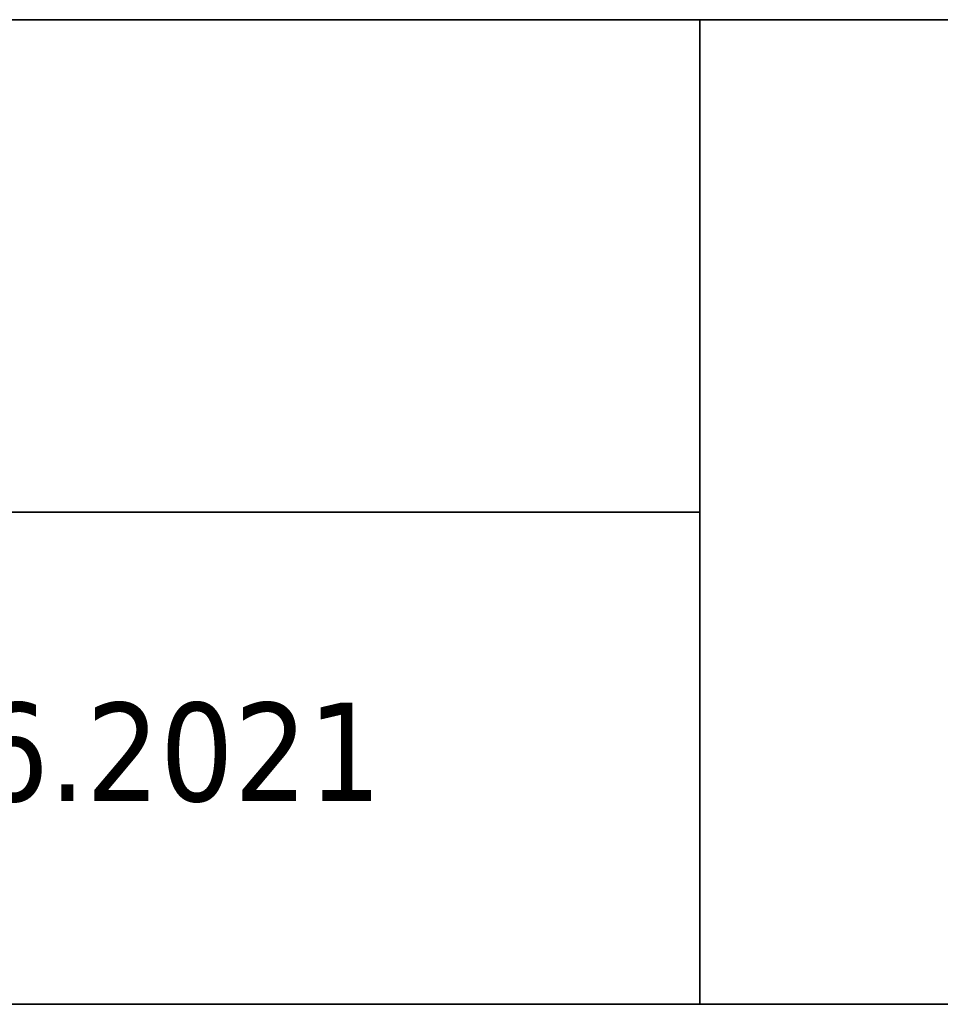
# Model space of a CAD drawing. Header units: millimetres. Extents: x 18 to 415, y 5 to 277.
# Tile 4 of 8: x 344 to 372, y 5 to 35. Entities that reach past the tile are written whole.
import ezdxf

# ---------------------------------------------------------------- set-up
doc = ezdxf.new("R2010")
doc.units = ezdxf.units.MM
doc.layers.add('253', color=7, linetype='Continuous', true_color=0xffffff)
doc.styles.add('Tahoma', font='Tahoma')

# ---------------------------------------------------------------- blocks, each defined once
blk = doc.blocks.new('TabularNote1')
at = {"layer": '253', "color": 163, "linetype": 'Continuous', "lineweight": 35}
for p, q in [((-100, 30), (-50, 30)), ((-50, 30), (-50, 15)), ((-50, 30), (0, 30)), ((-100, 15), (-50, 15)), ((-50, 15), (-50, 0)), ((-100, 0), (-50, 0)), ((-50, 0), (0, 0))]:
    blk.add_line(p, q, dxfattribs=at)
at = {"layer": '253', "color": 18, "linetype": 'Continuous', "lineweight": 13, "insert": (-75, 7.5), "char_height": 3, "attachment_point": 5, "line_spacing_factor": 0.801055, "style": 'Tahoma'}
blk.add_mtext('\\fTahoma|b0|i0;\\W1.0000;V04 / 11.06.2021', dxfattribs=at)

msp = doc.modelspace()

# ---------------------------------------------------------------- block references
at = {"layer": '253', "color": 163, "linetype": 'Continuous', "lineweight": 70}
msp.add_blockref('TabularNote1', (415, 5), dxfattribs=at)

doc.saveas('drawing.dxf')
